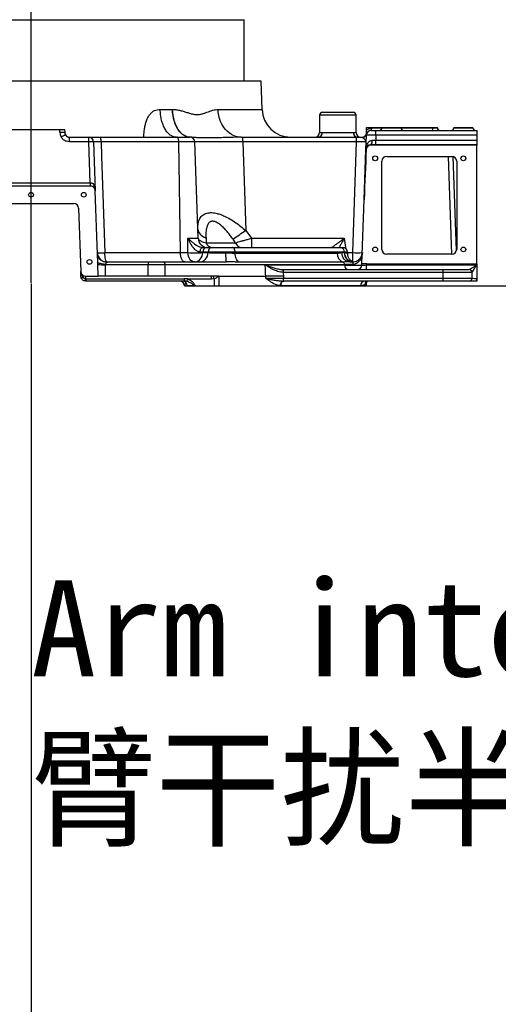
# Model space of a CAD drawing. Header units: millimetres. Extents: x -1 to 10933, y 0 to 7722.
# Tile 14 of 122: x 3942 to 4441, y 775 to 1801. Entities that reach past the tile are written whole.
import ezdxf

# ---------------------------------------------------------------- set-up
doc = ezdxf.new("R2010")
doc.units = ezdxf.units.MM
doc.header["$LTSCALE"] = 13
doc.header["$PDSIZE"] = -1
doc.linetypes.add('CENTERX2', pattern=[20.32, 12.7, -2.54, 2.54, -2.54])
doc.dimstyles.new('efort-st-1', dxfattribs={"dimtxt": 100, "dimasz": 100, "dimexe": 1.25, "dimexo": 0.625, "dimtad": 1, "dimdec": 0, "dimdsep": 46, "dimtxsty": 'Standard', "dimcen": 2.5, "dimclrd": 3, "dimclre": 3, "dimadec": 0, "dimazin": 0, "dimtfac": 1, "dimtmove": 0, "dimatfit": 3, "dimfxl": 1, "dimarcsym": 0})

# ---------------------------------------------------------------- blocks, each defined once
blk = doc.blocks.new('*D132')
at = {"color": 3, "lineweight": -2}
for p, q in [((761, 2419.6), (761, 274.6)), ((3953.8, 1526.1), (3953.8, 274.6)), ((3853.8, 275.8), (861, 275.8))]:
    blk.add_line(p, q, dxfattribs=at)
at = {"color": 3}
for points in [[(861, 292.5), (861, 259.2), (761, 275.8)], [(3853.8, 259.2), (3853.8, 292.5), (3953.8, 275.8)]]:
    blk.add_solid(points, dxfattribs=at)
at = {"layer": 'Defpoints', "color": 0}
for p in [(761, 2420.2), (3953.8, 1526.8), (761, 275.8)]:
    blk.add_point(p, dxfattribs=at)
at = {"color": 0, "insert": (2357.4, 326.5), "char_height": 100, "attachment_point": 5}
blk.add_mtext('3193', dxfattribs=at)
blk = doc.blocks.new('*D143')
at = {"color": 3, "lineweight": -2}
for p, q in [((6256, 3471.6), (6256, 277.7)), ((3953.8, 1526.1), (3953.8, 277.7)), ((4053.8, 278.9), (6156, 278.9))]:
    blk.add_line(p, q, dxfattribs=at)
at = {"color": 3}
for points in [[(4053.8, 295.6), (4053.8, 262.3), (3953.8, 278.9)], [(6156, 262.3), (6156, 295.6), (6256, 278.9)]]:
    blk.add_solid(points, dxfattribs=at)
at = {"layer": 'Defpoints', "color": 0}
for p in [(6256, 3472.2), (3953.8, 1526.8), (6256, 278.9)]:
    blk.add_point(p, dxfattribs=at)
at = {"color": 0, "insert": (5104.9, 329.6), "char_height": 100, "attachment_point": 5}
blk.add_mtext('2302', dxfattribs=at)
blk = doc.blocks.new('*D144')
at = {"color": 3, "lineweight": -2}
for p, q in [((6255.3, 3472.2), (6136.2, 3472.2)), ((6137.5, 1623.9), (6137.5, 3372.2)), ((4304.1, 1523.9), (6138.7, 1523.9))]:
    blk.add_line(p, q, dxfattribs=at)
at = {"color": 3}
for points in [[(6154.2, 3372.2), (6120.8, 3372.2), (6137.5, 3472.2)], [(6120.8, 1623.9), (6154.2, 1623.9), (6137.5, 1523.9)]]:
    blk.add_solid(points, dxfattribs=at)
at = {"layer": 'Defpoints', "color": 0}
for p in [(6137.5, 3472.2), (6256, 3472.2), (4303.5, 1523.9)]:
    blk.add_point(p, dxfattribs=at)
at = {"color": 0, "insert": (6086.9, 2498.1), "char_height": 100, "attachment_point": 5, "rotation": 90}
blk.add_mtext('1948', dxfattribs=at)
blk = doc.blocks.new('*D145')
at = {"color": 3, "lineweight": -2}
for p, q in [((3649.4, 2197.9), (5395.1, 2197.9)), ((5393.8, 1623.9), (5393.8, 2097.9)), ((4304.1, 1523.9), (5395.1, 1523.9))]:
    blk.add_line(p, q, dxfattribs=at)
at = {"color": 3}
for points in [[(5410.5, 2097.9), (5377.2, 2097.9), (5393.8, 2197.9)], [(5377.2, 1623.9), (5410.5, 1623.9), (5393.8, 1523.9)]]:
    blk.add_solid(points, dxfattribs=at)
at = {"layer": 'Defpoints', "color": 0}
for p in [(3648.8, 2197.9), (5393.8, 2197.9), (4303.5, 1523.9)]:
    blk.add_point(p, dxfattribs=at)
at = {"color": 0, "insert": (5343.2, 1839.5), "char_height": 100, "attachment_point": 5, "rotation": 90}
blk.add_mtext('674', dxfattribs=at)
blk = doc.blocks.new('*D151')
at = {"color": 3, "lineweight": -2}
for p, q in [((5123.8, 2837.3), (5123.8, 572.2)), ((3953.8, 1526.1), (3953.8, 572.2)), ((4053.8, 573.5), (5023.8, 573.5))]:
    blk.add_line(p, q, dxfattribs=at)
at = {"color": 3}
for points in [[(4053.8, 590.1), (4053.8, 556.8), (3953.8, 573.5)], [(5023.8, 556.8), (5023.8, 590.1), (5123.8, 573.5)]]:
    blk.add_solid(points, dxfattribs=at)
at = {"layer": 'Defpoints', "color": 0}
for p in [(5123.8, 2837.9), (3953.8, 1526.8), (5123.8, 573.5)]:
    blk.add_point(p, dxfattribs=at)
at = {"color": 0, "insert": (4538.8, 624.1), "char_height": 100, "attachment_point": 5}
blk.add_mtext('1159', dxfattribs=at)
blk = doc.blocks.new('*D152')
at = {"color": 3, "lineweight": -2}
for p, q in [((3648.8, 3478.6), (3648.8, 4261.7)), ((3853.8, 4260.4), (3748.8, 4260.4)), ((3953.8, 1527.4), (3953.8, 4261.7))]:
    blk.add_line(p, q, dxfattribs=at)
at = {"color": 3}
for points in [[(3748.8, 4277.1), (3748.8, 4243.8), (3648.8, 4260.4)], [(3853.8, 4243.8), (3853.8, 4277.1), (3953.8, 4260.4)]]:
    blk.add_solid(points, dxfattribs=at)
at = {"layer": 'Defpoints', "color": 0}
for p in [(3648.8, 4260.4), (3648.8, 3477.9), (3953.8, 1526.8)]:
    blk.add_point(p, dxfattribs=at)
at = {"color": 0, "insert": (3801.3, 4311.1), "char_height": 100, "attachment_point": 5}
blk.add_mtext('305', dxfattribs=at)

msp = doc.modelspace()

# ---------------------------------------------------------------- linework, layer by layer
at = {"color": 7, "linetype": 'CENTERX2', "lineweight": 18, "true_color": 0xffffff}
msp.add_line((3953.8, 2422.6), (3953.8, 1526.8), dxfattribs=at)
at = {"color": 7, "linetype": 'Continuous', "lineweight": 25}
for p, q in [((3737.4, 1801.4), (4176, 1801.4)), ((4176, 1737.4), (4176, 1801.4)), ((4193.8, 1737.4), (3926.6, 1737.4)), ((4194.8, 1707.9), (4193.8, 1737.4)), ((4088.5, 1707.9), (4101.3, 1707.9)), ((4101.3, 1707.9), (4101.5, 1707.9)), ((4257.8, 1704.9), (4273.8, 1704.9)), ((4273.8, 1704.9), (4289.8, 1704.9)), ((4254.8, 1701.9), (4254.8, 1683.9)), ((4292.8, 1683.9), (4292.8, 1701.9)), ((3908.8, 1686.9), (3983.8, 1686.9)), ((3983.9, 1683.8), (3983.8, 1686.9)), ((3983.8, 1686.9), (3988.8, 1686.9)), ((3988.8, 1686.9), (3988.9, 1683.8)), ((4257.8, 1683.9), (4273.8, 1683.9)), ((4273.8, 1683.9), (4289.8, 1683.9)), ((4303.8, 1686), (4303.9, 1688.9)), ((4308.6, 1685.9), (4313.6, 1685.9)), ((4308.8, 1688.9), (4308.8, 1688.9)), ((4308.8, 1688.9), (4308.8, 1688.9)), ((4308.8, 1688.9), (4319.9, 1688.9)), ((4308.8, 1688.9), (4308.8, 1688.9)), ((4308.9, 1688.8), (4308.8, 1687.8)), ((4308.8, 1685.9), (4308.8, 1687.8)), ((4313.6, 1681.1), (4313.6, 1685.9)), ((4313.6, 1685.9), (4418.8, 1685.9)), ((4319.9, 1688.9), (4319.9, 1688.8)), ((4319.9, 1688.9), (4339.7, 1688.9)), ((4339.7, 1688.8), (4339.7, 1688.9)), ((4339.7, 1688.9), (4372.8, 1688.9)), ((4372.8, 1688.8), (4372.8, 1688.9)), ((4372.8, 1688.9), (4377.7, 1688.9)), ((4372.8, 1685.9), (4372.8, 1688.8)), ((4372.8, 1688.8), (4377.7, 1688.8)), ((4377.7, 1688.8), (4377.7, 1688.9)), ((4394.9, 1688.9), (4394.9, 1688.8)), ((4394.9, 1688.9), (4414.7, 1688.9)), ((4414.7, 1688.8), (4414.7, 1688.9)), ((4418.8, 1685.9), (4418.8, 1681.1)), ((3993.9, 1674.1), (3993.9, 1678.9)), ((3993.9, 1678.9), (4014, 1678.9)), ((4014, 1674.1), (3993.9, 1674.1)), ((4014, 1674.1), (4014, 1678.9)), ((4015.5, 1631.2), (4014, 1674.1)), ((4019, 1674.1), (4020.8, 1623.1)), ((4025.8, 1678.9), (4105.7, 1678.9)), ((4107.9, 1674.1), (4026.9, 1674.1)), ((4105.7, 1678.9), (4119.6, 1678.9)), ((4109.7, 1558.6), (4107.9, 1674.1)), ((4124.6, 1674.1), (4107.9, 1674.1)), ((4128.1, 1573.6), (4124.6, 1674.1)), ((4173.1, 1678.9), (4174.6, 1678.9)), ((4174.6, 1674.1), (4174.6, 1678.9)), ((4174.6, 1678.9), (4293.4, 1678.9)), ((4174.6, 1674.1), (4177.8, 1581.8)), ((4293.4, 1674.1), (4174.6, 1674.1)), ((4289.4, 1558.6), (4293.4, 1674.1)), ((4293.4, 1674.1), (4293.4, 1678.9)), ((4293.4, 1678.9), (4299.1, 1678.9)), ((4303.1, 1666.1), (4303.6, 1681.1)), ((4303.6, 1681.3), (4303.7, 1681.7)), ((4309.6, 1675.7), (4309.9, 1675.7)), ((4313.6, 1681.1), (4313.4, 1675.7)), ((4313.4, 1670.9), (4313.4, 1675.7)), ((4313.4, 1675.7), (4418.8, 1675.7)), ((4418.8, 1681.1), (4313.6, 1681.1)), ((4418.8, 1681.1), (4418.8, 1675.7)), ((4418.8, 1675.7), (4418.8, 1670.9)), ((4301.3, 1613.7), (4303.1, 1666.1)), ((4308.1, 1670.9), (4307.9, 1670.9)), ((4308.1, 1670.9), (4308.1, 1670.6)), ((4313.4, 1670.9), (4308.1, 1670.9)), ((4418.8, 1670.6), (4308.1, 1670.6)), ((4418.8, 1670.9), (4313.4, 1670.9)), ((4418.8, 1670.9), (4418.8, 1670.6)), ((4418.8, 1546.9), (4418.8, 1670.6)), ((4319.8, 1561.9), (4319.8, 1653.9)), ((4324.8, 1658.9), (4392.8, 1658.9)), ((4397.7, 1560.8), (4394.3, 1658.7)), ((4397.8, 1653.9), (4397.8, 1561.9)), ((3892.1, 1631.2), (4015.5, 1631.2)), ((4015.5, 1627.9), (3892.1, 1627.9)), ((4015.5, 1631.2), (4015.5, 1627.9)), ((4015.8, 1627.9), (4015.5, 1627.9)), ((4023.1, 1556.9), (4020.8, 1623.1)), ((4299, 1546.9), (4301.3, 1613.7)), ((3909.3, 1609.9), (3998.3, 1609.9)), ((4003.3, 1605.1), (4005.6, 1538.8)), ((4177.8, 1581.8), (4183.8, 1573.6)), ((4117.5, 1573.6), (4128.1, 1573.6)), ((4136.3, 1573.8), (4136.5, 1568.9)), ((4167.1, 1568.9), (4164.5, 1572.5)), ((4183.8, 1573.6), (4183.8, 1563.9)), ((4183.8, 1573.6), (4280.6, 1573.6)), ((4136.5, 1568.9), (4167.1, 1568.9)), ((4137.3, 1563.9), (4142.8, 1563.9)), ((4164, 1563.9), (4276.6, 1563.9)), ((4023.4, 1548.2), (4023.1, 1556.9)), ((4030.8, 1558.6), (4109.7, 1558.6)), ((4109.7, 1558.6), (4117.5, 1558.6)), ((4132.9, 1559.1), (4132.9, 1558.6)), ((4138.5, 1559.1), (4132.9, 1559.1)), ((4132.9, 1558.6), (4138.5, 1558.6)), ((4138.5, 1558.6), (4138.5, 1559.1)), ((4166.7, 1559.1), (4166.7, 1558.1)), ((4280.8, 1559.1), (4166.7, 1559.1)), ((4166.7, 1558.1), (4273.1, 1558.1)), ((4278, 1558.6), (4280.8, 1558.6)), ((4280.8, 1558.6), (4280.8, 1559.1)), ((4280.8, 1558.6), (4280.9, 1558.6)), ((4284.1, 1557.3), (4284, 1559.2)), ((4289.4, 1548.9), (4289.4, 1558.6)), ((4392.8, 1556.9), (4324.8, 1556.9)), ((4023.4, 1546.1), (4023.4, 1548.2)), ((4023.9, 1533.9), (4023.4, 1546.1)), ((4031, 1546), (4031, 1533.9)), ((4075.9, 1546), (4031, 1546)), ((4033, 1548.9), (4033.1, 1548.5)), ((4033, 1548.9), (4075.9, 1548.9)), ((4075.9, 1548.9), (4075.9, 1546)), ((4075.9, 1548.9), (4092.2, 1548.9)), ((4075.9, 1533.9), (4075.9, 1546)), ((4093.2, 1546), (4075.9, 1546)), ((4092.2, 1548.9), (4157.7, 1548.9)), ((4093.2, 1546), (4093.4, 1533.9)), ((4280.8, 1546), (4093.2, 1546)), ((4279, 1548.8), (4170.6, 1548.8)), ((4198, 1545.8), (4280.7, 1545.8)), ((4216.9, 1537.9), (4216.9, 1540.9)), ((4216.9, 1540.9), (4217.3, 1540.9)), ((4217.3, 1537.9), (4217.3, 1540.9)), ((4217.3, 1540.9), (4383.8, 1540.9)), ((4280.7, 1545.8), (4280.8, 1546)), ((4286.3, 1548.9), (4289.4, 1548.9)), ((4298.9, 1545.8), (4299, 1546.9)), ((4304, 1546.9), (4299, 1546.9)), ((4304, 1546.9), (4303.9, 1545.8)), ((4303.9, 1540.9), (4303.9, 1545.8)), ((4303.9, 1545.8), (4418.8, 1545.8)), ((4304, 1546.9), (4418.8, 1546.9)), ((4383.8, 1537.9), (4383.8, 1540.9)), ((4383.8, 1540.9), (4410.8, 1540.9)), ((4410.8, 1540.9), (4410.8, 1540.9)), ((4418.8, 1546.9), (4418.8, 1545.8)), ((4418.8, 1545.8), (4418.8, 1531.8)), ((4010.6, 1533.9), (4023.9, 1533.9)), ((4010.6, 1533.9), (4010.6, 1531.4)), ((4010.6, 1531.4), (4010.8, 1531.4)), ((4010.8, 1531.4), (4113.5, 1531.4)), ((4010.8, 1531.4), (4010.8, 1528.9)), ((4075.9, 1533.9), (4031, 1533.9)), ((4093.4, 1533.9), (4075.9, 1533.9)), ((4142.1, 1533.9), (4093.4, 1533.9)), ((4113.5, 1531.4), (4113.5, 1528.9)), ((4142.1, 1531), (4117.6, 1531)), ((4144.2, 1533.9), (4142.1, 1533.9)), ((4142.1, 1531), (4142.1, 1533.9)), ((4144.9, 1531.3), (4142.1, 1531)), ((4149.8, 1533.9), (4144.2, 1533.9)), ((4144.9, 1531.3), (4144.9, 1523.9)), ((4149.8, 1533.9), (4149.6, 1523.9)), ((4149.8, 1533.9), (4198.7, 1533.9)), ((4217.3, 1537.9), (4216.9, 1537.9)), ((4217.1, 1533.9), (4217, 1531.9)), ((4217, 1528.9), (4217, 1531.9)), ((4217, 1531.9), (4383.8, 1531.9)), ((4383.8, 1537.9), (4217.3, 1537.9)), ((4383.8, 1531.9), (4383.8, 1537.9)), ((4413.8, 1537.9), (4383.8, 1537.9)), ((4383.8, 1528.9), (4383.8, 1531.9)), ((4383.8, 1531.9), (4413.8, 1531.9)), ((4413.8, 1531.9), (4413.8, 1537.9)), ((4418.8, 1531.8), (4418.8, 1528.9)), ((4010.8, 1528.9), (4010.4, 1529)), ((4113.5, 1528.9), (4010.8, 1528.9)), ((4113.8, 1524), (4113.8, 1523.9)), ((4113.8, 1523.9), (4116.8, 1523.9)), ((4123.7, 1524.1), (4116.8, 1524.1)), ((4116.8, 1524.1), (4116.8, 1523.9)), ((4116.8, 1523.9), (4123.7, 1523.9)), ((4123.7, 1523.9), (4123.7, 1524.1)), ((4124.6, 1523.9), (4123.7, 1523.9)), ((4124.6, 1524.1), (4124.6, 1523.9)), ((4124.6, 1523.9), (4144.9, 1523.9)), ((4144.9, 1523.9), (4149.6, 1523.9)), ((4149.6, 1523.9), (4302.2, 1523.9)), ((4214.2, 1524.1), (4213.7, 1524.1)), ((4297.7, 1524.1), (4214.2, 1524.1)), ((4217, 1528.9), (4217.4, 1528.9)), ((4383.8, 1528.9), (4217.4, 1528.9)), ((4302.3, 1525.2), (4302.2, 1523.9)), ((4302.2, 1523.9), (4303.5, 1523.9)), ((4302.8, 1525.7), (4302.3, 1525.2)), ((4303, 1525.9), (4302.8, 1525.7)), ((4303.5, 1526.3), (4303.5, 1523.9)), ((4410.8, 1528.9), (4383.8, 1528.9)), ((4418.8, 1528.9), (4418.3, 1528.9))]:
    msp.add_line(p, q, dxfattribs=at)
at = {"color": 8, "linetype": 'Continuous', "lineweight": 25}
for p, q in [((4148.9, 1707.9), (4194.8, 1707.9)), ((4273.8, 1701.9), (4254.8, 1701.9)), ((4292.8, 1701.9), (4273.8, 1701.9)), ((4254.8, 1683.9), (4257.8, 1683.9)), ((4289.8, 1683.9), (4292.8, 1683.9)), ((4308.9, 1688.8), (4319.9, 1688.8)), ((4319.9, 1688.8), (4339.7, 1688.8)), ((4339.7, 1688.8), (4372.8, 1688.8)), ((4394.9, 1688.8), (4414.7, 1688.8)), ((4392.8, 1556.9), (4389.3, 1658.9)), ((4284, 1558.6), (4289.4, 1558.6))]:
    msp.add_line(p, q, dxfattribs=at)
at = {"color": 7, "linetype": 'Continuous', "lineweight": 25, "flags": 128}
for points in [[(4119.6, 1678.9), (4117.6, 1679.1), (4115.6, 1679.7), (4113.7, 1680.5), (4111.8, 1681.8), (4110.1, 1683.3), (4108.4, 1685.2), (4106.9, 1687.4), (4105.5, 1689.8), (4104.3, 1692.4), (4103.3, 1695.2), (4102.5, 1698.3), (4101.9, 1701.4), (4101.5, 1704.6), (4101.3, 1707.9)], [(4119.7, 1678.9), (4117.7, 1679.1), (4115.7, 1679.7), (4113.8, 1680.6), (4111.9, 1681.8), (4110.1, 1683.4), (4108.5, 1685.3), (4107, 1687.4), (4105.7, 1689.8), (4104.5, 1692.5), (4103.5, 1695.3), (4102.7, 1698.3), (4102.1, 1701.4), (4101.7, 1704.6), (4101.5, 1707.9)], [(4173.1, 1678.9), (4170.5, 1679.1), (4167.9, 1679.7), (4165.3, 1680.5), (4162.8, 1681.8), (4160.5, 1683.3), (4158.3, 1685.2), (4156.3, 1687.4), (4154.5, 1689.8), (4152.9, 1692.4), (4151.5, 1695.2), (4150.5, 1698.3), (4149.6, 1701.4), (4149.1, 1704.6), (4148.9, 1707.9)], [(4308.8, 1687.8), (4307.8, 1687.8), (4306.9, 1687.7), (4306.1, 1687.5), (4305.3, 1687.3), (4304.7, 1687.1), (4304.2, 1686.7), (4303.9, 1686.4), (4303.8, 1686)], [(4308.8, 1688.9), (4308.9, 1688.8), (4308.9, 1688.8)], [(4026.9, 1674.1), (4026.8, 1675.1), (4026.8, 1676), (4026.7, 1676.8), (4026.5, 1677.5), (4026.4, 1678.1), (4026.2, 1678.6), (4026, 1678.8), (4025.8, 1678.9)], [(4026.9, 1674.1), (4027.4, 1659), (4030.1, 1579), (4030.8, 1558.6)], [(4107.9, 1674.1), (4107.8, 1675.1), (4107.7, 1676), (4107.5, 1676.8), (4107.2, 1677.5), (4106.9, 1678.1), (4106.5, 1678.6), (4106.1, 1678.8), (4105.7, 1678.9)], [(4307.9, 1670.9), (4308.2, 1671), (4308.6, 1671.3), (4308.9, 1671.8), (4309.1, 1672.3), (4309.3, 1673.1), (4309.5, 1673.9), (4309.5, 1674.8), (4309.6, 1675.7)], [(4308.1, 1670.9), (4308.4, 1671), (4308.8, 1671.3), (4309.1, 1671.8), (4309.3, 1672.3), (4309.6, 1673.1), (4309.7, 1673.9), (4309.8, 1674.8), (4309.9, 1675.7)], [(4127.8, 1583.1), (4128, 1581.7), (4128.4, 1580.4), (4129.2, 1579.1), (4130.1, 1577.8), (4131.3, 1576.7), (4132.8, 1575.6), (4134.4, 1574.7), (4136.3, 1573.8)], [(4130.1, 1559.2), (4130.2, 1560.1), (4130.4, 1561), (4130.7, 1561.8), (4131, 1562.6), (4131.5, 1563.1), (4132, 1563.6), (4132.5, 1563.8), (4133, 1563.9)], [(4166.7, 1559.1), (4166.6, 1560.1), (4166.5, 1561), (4166.2, 1561.8), (4165.9, 1562.5), (4165.5, 1563.1), (4165, 1563.6), (4164.5, 1563.8), (4164, 1563.9)], [(4033, 1548.9), (4032.6, 1549.1), (4032.2, 1549.7), (4031.8, 1550.5), (4031.5, 1551.7), (4031.2, 1553.2), (4031, 1554.9), (4030.9, 1556.7), (4030.8, 1558.6)], [(4114.1, 1548.9), (4113.3, 1549.1), (4112.5, 1549.7), (4111.7, 1550.5), (4111, 1551.7), (4110.5, 1553.2), (4110.1, 1554.9), (4109.8, 1556.7), (4109.7, 1558.6)], [(4124.3, 1548.9), (4123, 1549.1), (4121.7, 1549.7), (4120.6, 1550.5), (4119.6, 1551.7), (4118.7, 1553.2), (4118.1, 1554.9), (4117.7, 1556.7), (4117.5, 1558.6)], [(4124.3, 1548.9), (4125.9, 1549.1), (4127.5, 1549.7), (4129, 1550.5), (4130.3, 1551.7), (4131.4, 1553.2), (4132.2, 1554.9), (4132.7, 1556.7), (4132.9, 1558.6)], [(4129.8, 1548.9), (4131.5, 1549.1), (4133.1, 1549.7), (4134.5, 1550.5), (4135.8, 1551.7), (4136.9, 1553.2), (4137.7, 1554.9), (4138.3, 1556.7), (4138.5, 1558.6)], [(4157.7, 1548.9), (4157.6, 1549.1), (4157.4, 1549.6), (4157.3, 1550.5), (4157.2, 1551.7), (4157.2, 1553.1), (4157.1, 1554.8), (4157.1, 1556.6), (4157, 1558.4)], [(4170.6, 1548.8), (4169.8, 1549.4), (4169.1, 1550.1), (4168.4, 1551.1), (4167.8, 1552.3), (4167.4, 1553.6), (4167, 1555), (4166.8, 1556.5), (4166.7, 1558.1)], [(4286.3, 1548.9), (4284.7, 1549.1), (4283.2, 1549.7), (4281.8, 1550.5), (4280.5, 1551.7), (4279.5, 1553.2), (4278.7, 1554.9), (4278.2, 1556.7), (4278, 1558.6)], [(4289.2, 1548.9), (4287.6, 1549.1), (4286, 1549.7), (4284.6, 1550.5), (4283.4, 1551.7), (4282.3, 1553.2), (4281.5, 1554.9), (4281, 1556.7), (4280.8, 1558.6)], [(4289.4, 1548.9), (4287.8, 1549.1), (4286.2, 1549.7), (4284.8, 1550.5), (4283.5, 1551.7), (4282.5, 1553.2), (4281.7, 1554.9), (4281.1, 1556.7), (4280.9, 1558.6)], [(4092.2, 1548.9), (4092.4, 1548.9), (4092.6, 1548.7), (4092.8, 1548.4), (4092.9, 1548.1), (4093.1, 1547.7), (4093.2, 1547.2), (4093.2, 1546.6), (4093.2, 1546)], [(4198.7, 1533.9), (4198.5, 1536.5), (4198.3, 1540.9), (4198, 1545.8)], [(4005.8, 1533.8), (4005.9, 1533.5), (4006, 1533.3), (4006.3, 1533.1), (4006.6, 1533), (4007, 1532.8), (4007.4, 1532.7), (4007.9, 1532.7), (4008.4, 1532.6)], [(4198.6, 1531.8), (4198.6, 1532.4), (4198.7, 1533.9)], [(4216.9, 1537.9), (4216.9, 1537.5), (4217.1, 1533.9)], [(4217, 1528.9), (4216.4, 1528.8), (4215.8, 1528.5), (4215.2, 1528.1), (4214.8, 1527.5), (4214.3, 1526.8), (4214, 1525.9), (4213.8, 1525), (4213.7, 1524.1)], [(4217.4, 1528.9), (4216.8, 1528.8), (4216.2, 1528.6), (4215.7, 1528.1), (4215.2, 1527.5), (4214.8, 1526.8), (4214.5, 1526), (4214.3, 1525.1), (4214.2, 1524.1)]]:
    msp.add_lwpolyline(points, dxfattribs=at)
at = {"color": 7, "linetype": 'Continuous', "lineweight": 25}
for centre in [(4312.8, 1656.9), (4404.8, 1656.9), (3953.8, 1618.9), (4008.8, 1618.9), (4312.8, 1561.9), (4404.8, 1561.9), (4014.8, 1548.9)]:
    msp.add_circle(centre, 2.5, dxfattribs=at)
for centre, radius, start, end in [((4224.8, 1708.9), 30, 182, 270), ((4257.8, 1701.9), 3, 90, 180), ((4289.8, 1701.9), 3, 0, 90), ((3993.9, 1684.1), 10, 182, 210.5791), ((3986.4, 1647.9), 35.9, 86.0129, 93.9871), ((3993.9, 1683.9), 5, 182, 210.5791), ((4249.8, 1683.9), 5, 270, 0), ((4252.8, 1683.9), 5, 270, 0), ((4294.8, 1683.9), 5, 180, 270), ((4297.8, 1683.9), 5, 180, 270), ((4308.6, 1680.9), 5, 90, 178), ((4316.9, 1688.9), 3, 270, 358), ((4342.7, 1688.9), 3, 182, 270), ((4380.7, 1688.9), 3, 182, 270), ((4391.9, 1688.9), 3, 270, 358), ((4417.7, 1688.9), 3, 182, 270), ((4007.1, 1644.6), 40.7, 115.3696, 122.2845), ((3993.9, 1683.9), 5, 210.5791, 270), ((4014, 1673.9), 5, 2, 90), ((4016.5, 1638.3), 35.9, 86.0129, 93.9871), ((4119.6, 1673.9), 5, 2, 90), ((4299.1, 1683.9), 5, 270, 291.0215), ((4299, 1683.1), 4.69, 279.5028, 356.2856), ((4308.1, 1665.9), 5, 92.8727, 178), ((4303.4, 1665.4), 0.792, 85.5684, 111.2863), ((4308.1, 1665.9), 4.65, 90, 177.2143), ((4324.8, 1653.9), 5, 90, 180), ((4392.8, 1653.9), 5, 0, 90), ((4145, 1635.2), 129.5, 181.7794, 183.2082), ((4015.8, 1622.9), 5, 40.7719, 90), ((4021.9, 1627.8), 2.85, 149.9604, 214.0396), ((4015.8, 1622.9), 5, 2, 40.7719), ((3998.3, 1604.9), 5, 2, 90), ((3919.3, 1936.9), 439.1, 303.9406, 306.0567), ((4138.1, 1573.9), 10, 182, 270), ((4137.6, 1559.3), 4.67, 94.2201, 182.0086), ((4143, 1570.6), 6.74, 194.5251, 263.126), ((4143.2, 1559.3), 4.67, 94.2201, 182.0086), ((4174.2, 1571.5), 7.63, 200.0452, 266.2613), ((4276.2, 1559.3), 4.62, 357.1637, 84.7384), ((4279, 1558.9), 5, 2.9179, 90.0001), ((4324.8, 1561.9), 5, 180, 270), ((4392.8, 1561.9), 5, 270, 0), ((4033, 1558.9), 10, 182, 270), ((4026.9, 1622.3), 63.9, 266.5007, 273.4993), ((4125.2, 1692.6), 134.2, 266.7115, 273.2885), ((4282.9, 1557.8), 9.85, 178.6443, 246.379), ((4294.4, 1630.3), 71.9, 266.0129, 273.9871), ((4029.5, 1749.3), 203.3, 268.2847, 270.4082), ((4277.8, 1546.1), 2.95, 358.6443, 66.379), ((4285.3, 1545.5), 4.58, 176.5826, 263.9633), ((4309.8, 1546.9), 20.5, 174.2761, 181.7239), ((4293.9, 1545.9), 5, 270, 358), ((4410.8, 1537.9), 3, 0, 90), ((4410.8, 1537.9), 3, 0.0523, 89.9826), ((4010.6, 1538.9), 5, 182, 270), ((3971.4, 1534.3), 39.3, 352.162, 355.8038), ((4028.9, 1565.1), 95, 337.3065, 338.9959), ((3965.8, 1490), 183.8, 13.0085, 13.841), ((4410.8, 1531.9), 3, 270, 0), ((4417.6, 1567.7), 36, 264.0133, 271.9891), ((4410.8, 1531.8), 8, 339.3176, 0), ((4108.8, 1523.9), 5, 0, 90), ((4111.8, 1523.9), 5, 2, 90), ((4124.2, 1606.3), 82.2, 269.6741, 270.3259), ((4302.3, 1524.3), 4.66, 94.4237, 182.1749), ((4308.5, 1526.1), 5, 145.5916, 178)]:
    msp.add_arc(centre, radius, start, end, dxfattribs=at)
at = {"color": 8, "linetype": 'Continuous', "lineweight": 25}
for centre, radius, start, end in [((4108.8, 1524), 4.99, 0.0689, 85.7419), ((4306.7, 1525.8), 4.45, 135.504, 187.2947), ((4307.4, 1526.1), 4.56, 141.2345, 184.3498), ((4307.7, 1526.1), 4.73, 142.7792, 182.4535)]:
    msp.add_arc(centre, radius, start, end, dxfattribs=at)
at = {"color": 7, "linetype": 'Continuous', "lineweight": 25}
for centre, major_axis, ratio, start_param, end_param in [((4174.7, 1673.9), (50, -0.2), 0.003483, 1.572148, 3.141726), ((4293.4, 1673.9), (10, 0.2), 0.017391, 6.282274, 7.851852), ((4313.6, 1680.9), (10, -0.2), 0.017434, 1.57171, 3.141288), ((4306.3, 1613.6), (5, 143.3), 0.034878, 1.196184, 1.570796), ((4015.8, 1622.9), (-0.34, 9.82), 0.508874, 4.712389, 5.389087), ((4303.9, 1545.9), (5.01, 0.17), 0.034709, 3.139166, 4.708744), ((4418.8, 1545.9), (8, 5), 0.015689, 3.166697, 4.702586), ((4418.8, 1545.9), (5, 8), 0.009809, 3.16081, 4.696699), ((4418.8, 1537.9), (5, 0), 0.02094, 3.106686, 3.141593)]:
    msp.add_ellipse(centre, major_axis=major_axis, ratio=ratio, start_param=start_param, end_param=end_param, dxfattribs=at)
at = {"color": 8, "linetype": 'Continuous', "lineweight": 25}
for points, knots in [([(4071.3, 1678.9), (4071.4, 1680.4), (4071.6, 1683.4), (4072.2, 1687.9), (4073, 1692), (4074.2, 1696.3), (4075.6, 1699.5), (4077, 1701.7), (4077.9, 1702.9), (4078.9, 1704), (4080, 1705), (4081.3, 1706), (4083.1, 1706.9), (4085.6, 1707.7), (4087.5, 1707.8), (4088.5, 1707.9)], [0, 0, 0, 0, 0.112536, 0.229283, 0.338424, 0.436934, 0.568054, 0.608329, 0.647261, 0.685139, 0.730589, 0.775802, 0.821371, 0.907905, 1, 1, 1, 1]), ([(4280.6, 1573.6), (4280.6, 1573.6), (4279.9, 1572.3), (4278.6, 1570.2), (4276.9, 1567.2), (4275.7, 1565.2), (4275.1, 1564.2), (4274.9, 1563.9)], [0, 0, 0, 0, 0.002106, 0.375078, 0.640658, 0.905939, 1, 1, 1, 1]), ([(4280.6, 1573.6), (4281, 1570.4), (4281.4, 1566.8), (4281.8, 1563.3), (4281.8, 1563)], [0, 0, 0, 0, 0.907928, 1, 1, 1, 1]), ([(4283.9, 1559.2), (4284, 1559.2), (4284, 1559.2), (4283.5, 1559.2), (4282.6, 1559.1), (4281.6, 1559.1), (4280.9, 1559.1), (4280.8, 1559.1)], [0, 0, 0, 0, 0.120232, 0.416226, 0.664247, 0.917544, 1, 1, 1, 1]), ([(4280.9, 1558.6), (4281.6, 1558.5), (4282.7, 1558.3), (4283.6, 1557.7), (4284.1, 1557.3), (4284.1, 1557.3), (4284.1, 1557.3)], [0, 0, 0, 0, 0.341856, 0.59133, 0.845995, 1, 1, 1, 1]), ([(4115.4, 1527.4), (4115.2, 1526.9), (4114.7, 1526.1), (4114.3, 1525.1), (4114, 1524.5), (4113.8, 1524.1), (4113.8, 1524), (4113.8, 1524)], [0, 0, 0, 0, 0.288052, 0.512829, 0.743905, 0.870271, 1, 1, 1, 1])]:
    msp.add_open_spline(points, degree=3, knots=knots, dxfattribs=at)
at = {"color": 7, "linetype": 'Continuous', "lineweight": 25}
for points in [[(4105.3, 1678.9), (4104.2, 1679), (4102.1, 1679.3), (4099, 1681), (4096.1, 1683.6), (4093.6, 1687.2), (4091.5, 1691.6), (4089.9, 1696.7), (4088.8, 1702.1), (4088.6, 1706), (4088.5, 1707.9)], [(4033.1, 1548.5), (4032.4, 1548.6), (4031.1, 1548.6), (4029.3, 1549.1), (4027.6, 1549.9), (4026.1, 1550.9), (4024.8, 1552.2), (4023.9, 1553.6), (4023.2, 1555.2), (4023.1, 1556.3), (4023.1, 1556.9)], [(4023.4, 1548.2), (4023.9, 1548), (4024.9, 1547.7), (4026.8, 1547.2), (4028.9, 1546.8), (4030.4, 1546.6), (4031.1, 1546.5)]]:
    msp.add_open_spline(points, degree=3, dxfattribs=at)
for points, knots in [([(4101.5, 1707.9), (4102.9, 1707.8), (4105.6, 1707.7), (4109.5, 1706.8), (4113.4, 1705.7), (4117.2, 1704.5), (4120.9, 1703.3), (4124.5, 1702.6), (4127.9, 1702.5), (4131.1, 1702.9), (4134.3, 1703.8), (4138.3, 1705.3), (4142.2, 1706.8), (4146, 1707.7), (4147.9, 1707.8), (4148.9, 1707.9)], [0, 0, 0, 0, 0.074375, 0.148974, 0.223545, 0.298978, 0.374399, 0.449606, 0.517083, 0.584585, 0.654504, 0.724475, 0.861404, 0.930725, 1, 1, 1, 1]), ([(4303.6, 1681.1), (4303.6, 1681.2), (4303.7, 1681.4), (4303.7, 1682.8), (4303.8, 1684.4), (4303.8, 1685.6), (4303.8, 1686)], [0, 0, 0, 0, 0.28697, 0.573929, 0.860749, 1, 1, 1, 1]), ([(4303.9, 1688.9), (4304, 1688.9), (4304.1, 1688.9), (4304.9, 1688.9), (4306.2, 1688.9), (4307.6, 1688.9), (4308.5, 1688.9), (4308.8, 1688.9)], [0, 0, 0, 0, 0.218401, 0.436805, 0.655132, 0.873475, 1, 1, 1, 1]), ([(4308.8, 1687.8), (4308.8, 1687.7), (4308.7, 1687.6), (4308.6, 1687.1), (4308.6, 1686.5), (4308.6, 1686), (4308.6, 1686), (4308.6, 1685.9)], [0, 0, 0, 0, 0.074002, 0.149076, 0.43236, 0.716153, 1, 1, 1, 1]), ([(3993.9, 1674.1), (3992.8, 1674.2), (3990.6, 1674.4), (3987.4, 1676.2), (3986, 1678), (3985.3, 1679)], [0, 0, 0, 0, 0.3252156, 0.6504201, 1, 1, 1, 1]), ([(3989.6, 1681.4), (3989.6, 1681.4), (3989.9, 1680.8), (3990.7, 1680), (3992.2, 1679.1), (3993.4, 1679), (3993.9, 1678.9)], [0, 0, 0, 0, 0.025373, 0.350723, 0.675307, 1, 1, 1, 1]), ([(4014, 1678.9), (4014, 1678.9), (4014.1, 1678.9), (4014.8, 1678.9), (4015.9, 1678.9), (4017.3, 1678.9), (4019.1, 1678.9), (4021.1, 1678.9), (4023.4, 1678.9), (4025, 1678.9), (4025.8, 1678.9)], [0, 0, 0, 0, 0.127397, 0.254794, 0.378959, 0.503124, 0.627344, 0.751565, 0.875782, 1, 1, 1, 1]), ([(4026.9, 1674.1), (4025.8, 1674.1), (4023.6, 1674.1), (4021.1, 1674.2), (4019.3, 1674.1), (4019.1, 1674.1), (4019, 1674.1)], [0, 0, 0, 0, 0.24848, 0.496899, 0.745207, 1, 1, 1, 1]), ([(4173.1, 1678.9), (4170.2, 1678.9), (4164.3, 1678.8), (4157.4, 1678.5), (4151.4, 1678.4), (4146.1, 1678.3), (4140.3, 1678.2), (4136.2, 1678.2), (4132.3, 1678.2), (4128.8, 1678.3), (4125, 1678.5), (4122.5, 1678.7), (4120.8, 1678.9), (4120, 1678.9), (4119.7, 1678.9)], [0, 0, 0, 0, 0.110274, 0.220409, 0.267622, 0.356428, 0.445549, 0.534319, 0.56654, 0.663759, 0.761434, 0.85878, 0.929378, 1, 1, 1, 1]), ([(4299.8, 1678.4), (4299.6, 1678.6), (4299.4, 1678.9), (4299.1, 1678.9), (4299.1, 1678.9)], [0, 0, 0, 0, 0.794343, 1, 1, 1, 1]), ([(4303.4, 1674.1), (4303.4, 1674.1), (4303.4, 1674.3), (4303.4, 1674.6), (4303.1, 1675.3), (4302.2, 1676.3), (4300.9, 1677.5), (4300.1, 1678.2), (4299.8, 1678.4)], [0, 0, 0, 0, 0.001658, 0.122118, 0.239673, 0.517309, 0.796207, 1, 1, 1, 1]), ([(4303.7, 1682.7), (4303.7, 1682.6), (4303.7, 1682.3), (4303.5, 1681.7), (4303.3, 1681.2), (4302.8, 1680.6), (4302.7, 1680.4), (4302.4, 1680.2), (4302, 1679.8), (4301.5, 1679.5), (4301.1, 1679.4), (4300.9, 1679.3)], [0, 0, 0, 0, 0.059424, 0.240581, 0.461162, 0.610473, 0.680797, 0.731561, 0.813816, 0.918587, 1, 1, 1, 1]), ([(4303.1, 1666.1), (4303.1, 1666.1), (4303.1, 1666.9), (4303.3, 1668.6), (4304, 1670.8), (4305, 1672.6), (4306, 1673.9), (4307.1, 1674.9), (4308.3, 1675.5), (4309.1, 1675.6), (4309.6, 1675.7)], [0, 0, 0, 0, 0.00131, 0.208008, 0.410354, 0.562824, 0.714913, 0.811136, 0.907064, 1, 1, 1, 1]), ([(4309.9, 1675.7), (4310, 1675.7), (4311.1, 1675.7), (4312.3, 1675.7), (4313.4, 1675.7)], [0, 0, 0, 0, 0.065078, 1, 1, 1, 1]), ([(4015.5, 1631.2), (4015.5, 1631.2), (4015.5, 1631.2), (4015.6, 1631.2), (4015.6, 1631.2)], [0, 0, 0, 0, 0.399771, 1, 1, 1, 1]), ([(4015.6, 1631.2), (4015.7, 1631.2), (4016.2, 1631.2), (4016.8, 1631.2), (4017.7, 1631), (4018.2, 1630.8), (4018.8, 1630.2), (4019.2, 1629.8), (4019.4, 1629.3), (4019.4, 1629.2)], [0, 0, 0, 0, 0.034523, 0.300469, 0.368393, 0.617144, 0.651697, 0.942559, 1, 1, 1, 1]), ([(4127.8, 1583.1), (4127.8, 1584.2), (4127.8, 1586.2), (4128.1, 1589.1), (4128.8, 1591.8), (4129.9, 1594.2), (4131.2, 1596.2), (4132.9, 1597.8), (4134.9, 1599.1), (4137.3, 1599.9), (4139.8, 1600.3), (4142.3, 1600.3), (4145, 1600), (4148.1, 1599.4), (4151.6, 1598.3), (4156.2, 1596.4), (4161.5, 1593.6), (4167.3, 1589.9), (4172.7, 1586), (4176.1, 1583.2), (4177.8, 1581.8)], [0, 0, 0, 0, 0.05554, 0.11107, 0.168125, 0.225157, 0.27242, 0.320154, 0.37176, 0.424299, 0.464814, 0.505888, 0.545921, 0.586479, 0.63864, 0.691712, 0.77124, 0.852644, 0.925958, 1, 1, 1, 1]), ([(4164.5, 1572.5), (4163.5, 1573.9), (4161.6, 1576.6), (4158.4, 1580.5), (4155, 1584.3), (4151.9, 1587.1), (4149.2, 1589.2), (4147.2, 1590.3), (4145.3, 1591), (4143.8, 1591.3), (4142.4, 1591.3), (4141, 1590.9), (4139.6, 1590), (4138.5, 1588.7), (4137.7, 1587), (4137, 1585), (4136.5, 1582.6), (4136.1, 1578.9), (4136.2, 1575.9), (4136.3, 1573.8)], [0, 0, 0, 0, 0.083578, 0.16763, 0.25024, 0.334394, 0.382025, 0.430831, 0.464402, 0.498911, 0.532308, 0.566829, 0.612162, 0.659183, 0.705363, 0.752175, 0.813372, 0.87461, 1, 1, 1, 1]), ([(4117.5, 1558.6), (4117.5, 1558.7), (4117.5, 1560.5), (4117.5, 1565.5), (4117.5, 1570.4), (4117.5, 1573.6)], [0, 0, 0, 0, 0.022487, 0.356598, 1, 1, 1, 1]), ([(4130.1, 1559.2), (4129.5, 1559.3), (4128.8, 1559.3), (4127.2, 1560), (4125.6, 1561), (4123.9, 1562.7), (4122.2, 1564.7), (4120.5, 1567.3), (4118.9, 1570.4), (4118, 1572.5), (4117.5, 1573.6), (4117.5, 1573.6)], [0, 0, 0, 0, 0.103001, 0.130763, 0.26987, 0.375413, 0.481215, 0.654333, 0.827759, 0.998809, 1, 1, 1, 1]), ([(4117.5, 1573.6), (4117.5, 1573.6), (4118.3, 1572.9), (4119.8, 1571.5), (4122.1, 1569.4), (4124.4, 1567.6), (4126.4, 1566.3), (4128.4, 1565.1), (4130.1, 1564.4), (4131.8, 1564), (4132.5, 1564), (4133, 1563.9)], [0, 0, 0, 0, 0.001124, 0.178385, 0.353853, 0.528936, 0.631871, 0.734451, 0.868874, 0.90055, 1, 1, 1, 1]), ([(4128.1, 1573.6), (4128.2, 1573.3), (4128.3, 1572.8), (4128.9, 1572), (4130, 1571.1), (4131.6, 1570.3), (4133.8, 1569.5), (4135.6, 1569.1), (4136.5, 1568.9)], [0, 0, 0, 0, 0.145712, 0.293847, 0.46383, 0.637961, 0.816268, 1, 1, 1, 1]), ([(4167.1, 1568.9), (4168, 1569.2), (4169.6, 1569.6), (4172.7, 1570.5), (4176, 1571.4), (4179.8, 1572.4), (4182.4, 1573.2), (4183.8, 1573.6)], [0, 0, 0, 0, 0.220143, 0.402189, 0.590013, 0.791449, 1, 1, 1, 1]), ([(4267.2, 1563.9), (4267.3, 1564), (4267.4, 1564), (4268.1, 1564.5), (4269.2, 1565.2), (4270.8, 1566.3), (4272.5, 1567.6), (4274.7, 1569.2), (4277.4, 1571.2), (4279.4, 1572.7), (4280.6, 1573.6), (4280.6, 1573.6)], [0, 0, 0, 0, 0.1082643, 0.1360757, 0.2793496, 0.3861147, 0.4930846, 0.6415037, 0.7900898, 0.9988211, 1, 1, 1, 1]), ([(4133, 1563.9), (4133.4, 1563.9), (4134.4, 1563.9), (4135.9, 1563.9), (4136.8, 1563.9), (4137.3, 1563.9)], [0, 0, 0, 0, 0.199788, 0.594176, 1, 1, 1, 1]), ([(4142.8, 1563.9), (4143.3, 1563.9), (4144.2, 1563.9), (4146, 1563.9), (4148, 1563.9), (4150.3, 1563.9), (4152.8, 1563.9), (4155.3, 1563.9), (4157.8, 1563.9), (4160.8, 1563.9), (4162.8, 1563.9), (4164, 1563.9)], [0, 0, 0, 0, 0.103917, 0.207834, 0.311756, 0.415677, 0.519521, 0.623365, 0.727171, 0.830977, 1, 1, 1, 1]), ([(4276.6, 1563.9), (4277, 1563.9), (4277.9, 1563.9), (4278.6, 1563.9), (4279, 1563.9), (4279, 1563.9), (4279, 1563.9)], [0, 0, 0, 0, 0.291875, 0.583748, 0.875634, 1, 1, 1, 1]), ([(4132.9, 1559.1), (4132.3, 1559.1), (4131.5, 1559.2), (4130.3, 1559.2), (4130.1, 1559.2)], [0, 0, 0, 0, 0.799704, 1, 1, 1, 1]), ([(4166.7, 1559.1), (4165.9, 1559.1), (4164.3, 1559.1), (4161.6, 1559.2), (4158.5, 1559.2), (4155.1, 1559.2), (4151.7, 1559.2), (4148.5, 1559.2), (4145.5, 1559.2), (4142.7, 1559.2), (4140.3, 1559.1), (4139.1, 1559.1), (4138.5, 1559.1)], [0, 0, 0, 0, 0.084666, 0.169333, 0.273101, 0.376869, 0.480683, 0.584496, 0.688382, 0.792268, 0.896134, 1, 1, 1, 1]), ([(4138.5, 1558.6), (4139, 1558.6), (4140, 1558.5), (4141.9, 1558.5), (4144.4, 1558.5), (4147.3, 1558.4), (4150.5, 1558.4), (4153.8, 1558.4), (4156, 1558.4), (4157, 1558.4)], [0, 0, 0, 0, 0.123929, 0.247856, 0.399689, 0.55152, 0.703378, 0.855235, 1, 1, 1, 1]), ([(4157, 1558.4), (4158.1, 1558.4), (4160.3, 1558.4), (4163.6, 1558.1), (4165.6, 1558.1), (4166.7, 1558.1)], [0, 0, 0, 0, 0.317148, 0.6434123, 1, 1, 1, 1]), ([(4273.1, 1558.1), (4273.5, 1558.1), (4274.6, 1558.1), (4276.2, 1558.5), (4277.4, 1558.5), (4278, 1558.6)], [0, 0, 0, 0, 0.270579, 0.635272, 1, 1, 1, 1]), ([(4289.4, 1549.1), (4289.3, 1549.1), (4289.1, 1549.2), (4288.7, 1549.3), (4288.4, 1549.5), (4288.1, 1549.8), (4287.7, 1550), (4287.3, 1550.4), (4286.8, 1550.9), (4286.2, 1551.5), (4285.6, 1552.4), (4285, 1553.5), (4284.5, 1554.8), (4284.2, 1556.1), (4284.1, 1556.9), (4284.1, 1557.3)], [0, 0, 0, 0, 0.19553, 0.322663, 0.412744, 0.475782, 0.520372, 0.561315, 0.601781, 0.651451, 0.710769, 0.782165, 0.857433, 0.938589, 1, 1, 1, 1]), ([(4299.4, 1558.6), (4299.4, 1558.6), (4299.3, 1557.5), (4299.1, 1555.6), (4298.2, 1553), (4297.1, 1551), (4295.9, 1549.4), (4294.3, 1547.9), (4292.8, 1547), (4291, 1546.4), (4290.1, 1546.3), (4289.3, 1546.3)], [0, 0, 0, 0, 0.00116, 0.20495, 0.349074, 0.496236, 0.601766, 0.709791, 0.856898, 0.875323, 1, 1, 1, 1]), ([(4289.4, 1548.9), (4290.2, 1549), (4291.1, 1549.1), (4292.9, 1549.5), (4294.4, 1550.2), (4295.9, 1551.3), (4297.2, 1552.6), (4298.2, 1554.2), (4299.1, 1556.2), (4299.3, 1557.7), (4299.4, 1558.6), (4299.4, 1558.6)], [0, 0, 0, 0, 0.124686, 0.143104, 0.29021, 0.396894, 0.503762, 0.649322, 0.795048, 0.99884, 1, 1, 1, 1]), ([(4031.1, 1546.5), (4031.1, 1546.4), (4031, 1546.3), (4031, 1546.1), (4031, 1546)], [0, 0, 0, 0, 0.544008, 1, 1, 1, 1]), ([(4033.1, 1548.5), (4033.1, 1548.5), (4033.1, 1548.4), (4033, 1548.3), (4032.7, 1548), (4032.2, 1547.6), (4031.6, 1547.1), (4031.3, 1546.7), (4031.1, 1546.5)], [0, 0, 0, 0, 0.052689, 0.109455, 0.229789, 0.500769, 0.770284, 1, 1, 1, 1]), ([(4170.6, 1548.8), (4169.1, 1548.8), (4164.9, 1548.8), (4160.5, 1548.9), (4157.7, 1548.9)], [0, 0, 0, 0, 0.367632, 1, 1, 1, 1]), ([(4216.9, 1537.9), (4215.9, 1538), (4213.9, 1538.2), (4210.4, 1539.2), (4206.5, 1540.7), (4202.1, 1543), (4199.4, 1544.8), (4198, 1545.8), (4198, 1545.8)], [0, 0, 0, 0, 0.136978, 0.274273, 0.500497, 0.727177, 0.998478, 1, 1, 1, 1]), ([(4198, 1545.8), (4198, 1545.8), (4199.6, 1545.2), (4202.5, 1544.1), (4206.9, 1542.6), (4210.8, 1541.7), (4214.1, 1541.1), (4216, 1541), (4216.9, 1540.9)], [0, 0, 0, 0, 0.00162, 0.276769, 0.504683, 0.732384, 0.866277, 1, 1, 1, 1]), ([(4286.3, 1548.9), (4285.4, 1548.9), (4283.5, 1548.9), (4280.9, 1548.8), (4279.6, 1548.8), (4279, 1548.8)], [0, 0, 0, 0, 0.333376, 0.675125, 1, 1, 1, 1]), ([(4280.7, 1545.8), (4281.1, 1545.7), (4282.1, 1545.6), (4284.5, 1545.5), (4287.7, 1545.4), (4291.1, 1545.3), (4294.3, 1545.4), (4296.8, 1545.4), (4298.6, 1545.6), (4298.8, 1545.7), (4298.9, 1545.8)], [0, 0, 0, 0, 0.06691, 0.199892, 0.332456, 0.465048, 0.598107, 0.731874, 0.866056, 1, 1, 1, 1]), ([(4289.3, 1546.3), (4288.2, 1546.3), (4286.1, 1546.2), (4283, 1546.1), (4281.5, 1546.1), (4280.8, 1546)], [0, 0, 0, 0, 0.314792, 0.657179, 1, 1, 1, 1]), ([(4289.4, 1549.1), (4289.3, 1549.1), (4289.1, 1549.1), (4288.9, 1549.2), (4288.8, 1549.3), (4288.8, 1549.3)], [0, 0, 0, 0, 0.139324, 0.813937, 1, 1, 1, 1]), ([(4005.6, 1538.8), (4005.6, 1538.8), (4005.6, 1538.5), (4005.7, 1538), (4005.9, 1537.1), (4006.4, 1535.8), (4007.4, 1534.4), (4008.1, 1533.2), (4008.4, 1532.6)], [0, 0, 0, 0, 0.0020086, 0.1058548, 0.206936, 0.3962746, 0.7012592, 1, 1, 1, 1]), ([(4005.7, 1536.9), (4005.7, 1537.1), (4005.7, 1537.6), (4005.7, 1538.1), (4005.6, 1538.5), (4005.6, 1538.7), (4005.6, 1538.8), (4005.6, 1538.8)], [0, 0, 0, 0, 0.346905, 0.671006, 0.833335, 0.995683, 1, 1, 1, 1]), ([(4005.8, 1533.8), (4005.8, 1534.6), (4005.7, 1535.8), (4005.7, 1536.7), (4005.7, 1536.9)], [0, 0, 0, 0, 0.748181, 1, 1, 1, 1]), ([(4010.4, 1529), (4010.2, 1529), (4009.4, 1529.1), (4008.2, 1529.6), (4006.9, 1530.7), (4006, 1532.1), (4005.9, 1533.2), (4005.8, 1533.8)], [0, 0, 0, 0, 0.0838241, 0.3122422, 0.5412536, 0.774542, 1, 1, 1, 1]), ([(4008.4, 1532.6), (4008.5, 1532.5), (4008.7, 1532.2), (4009.1, 1531.8), (4009.7, 1531.6), (4010.2, 1531.5), (4010.6, 1531.4), (4010.6, 1531.4)], [0, 0, 0, 0, 0.182148, 0.403879, 0.646459, 0.903754, 1, 1, 1, 1]), ([(4031, 1533.9), (4030.4, 1533.9), (4029, 1533.9), (4026.7, 1533.9), (4025, 1533.9), (4024, 1533.9), (4023.9, 1533.9)], [0, 0, 0, 0, 0.245442, 0.500867, 0.924076, 1, 1, 1, 1]), ([(4117.6, 1531), (4117.2, 1531.1), (4115.9, 1531.3), (4114.5, 1531.4), (4113.5, 1531.4)], [0, 0, 0, 0, 0.258977, 1, 1, 1, 1]), ([(4117.6, 1531), (4118.2, 1530.7), (4119.5, 1530.2), (4121.6, 1528.7), (4123.3, 1527), (4124.4, 1525.3), (4124.6, 1524.5), (4124.6, 1524.1)], [0, 0, 0, 0, 0.207686, 0.415547, 0.752335, 0.886437, 1, 1, 1, 1]), ([(4149.8, 1533.9), (4149.8, 1533.9), (4148.8, 1533.3), (4147.3, 1532.2), (4145.5, 1531.6), (4144.9, 1531.3)], [0, 0, 0, 0, 0.003582, 0.644696, 1, 1, 1, 1]), ([(4198.6, 1531.8), (4199.9, 1531.8), (4202.6, 1531.9), (4207.6, 1531.9), (4212.4, 1531.9), (4215.7, 1531.9), (4217, 1531.9)], [0, 0, 0, 0, 0.246933, 0.500705, 0.812197, 1, 1, 1, 1]), ([(4213.7, 1524.1), (4213.1, 1524.2), (4211.1, 1524.4), (4208, 1525.5), (4205.4, 1527), (4202.7, 1528.8), (4200.7, 1530.2), (4199, 1531.5), (4198.6, 1531.8), (4198.6, 1531.8)], [0, 0, 0, 0, 0.122478, 0.354435, 0.587106, 0.646688, 0.911183, 0.998584, 1, 1, 1, 1]), ([(4198.6, 1531.8), (4198.6, 1531.8), (4198.6, 1531.8), (4198.7, 1531.8), (4199.2, 1531.7), (4201.3, 1531.2), (4203.8, 1530.7), (4207.2, 1530), (4210.5, 1529.5), (4214.1, 1529), (4216.3, 1529), (4217, 1528.9)], [0, 0, 0, 0, 0.001633, 0.002841, 0.016729, 0.096818, 0.380621, 0.442971, 0.668712, 0.894443, 1, 1, 1, 1]), ([(4217.1, 1533.9), (4217.1, 1533.9), (4215.4, 1533.9), (4212.1, 1533.9), (4207.3, 1533.9), (4202.8, 1533.9), (4200, 1533.9), (4198.7, 1533.9)], [0, 0, 0, 0, 0.0051902, 0.2496575, 0.5007485, 0.7469814, 1, 1, 1, 1]), ([(4116.5, 1528.4), (4116.3, 1528.5), (4115.3, 1528.8), (4114.3, 1528.9), (4113.5, 1528.9)], [0, 0, 0, 0, 0.275976, 1, 1, 1, 1]), ([(4123.7, 1524.1), (4123.7, 1524.2), (4123.7, 1524.4), (4123.3, 1524.9), (4122.4, 1525.7), (4120.8, 1526.6), (4118.7, 1527.6), (4117.3, 1528.2), (4116.5, 1528.4)], [0, 0, 0, 0, 0.030107, 0.071901, 0.189059, 0.453397, 0.718576, 1, 1, 1, 1]), ([(4302.3, 1525.2), (4301.9, 1525.1), (4301.2, 1524.7), (4300, 1524.4), (4298.9, 1524.1), (4298.1, 1524.1), (4297.7, 1524.1)], [0, 0, 0, 0, 0.247303, 0.495753, 0.747391, 1, 1, 1, 1]), ([(4303.5, 1526.3), (4303.5, 1526.3), (4303.4, 1526.2), (4303.1, 1525.9), (4303, 1525.9)], [0, 0, 0, 0, 0.747425, 1, 1, 1, 1]), ([(4418.3, 1528.9), (4417.6, 1528.9), (4416.2, 1528.9), (4414.4, 1528.9), (4412.9, 1528.9), (4411.8, 1528.9), (4411.1, 1528.9), (4410.8, 1528.9), (4410.8, 1528.9)], [0, 0, 0, 0, 0.222328, 0.443513, 0.647681, 0.85264, 0.998502, 1, 1, 1, 1])]:
    msp.add_open_spline(points, degree=3, knots=knots, dxfattribs=at)

# ---------------------------------------------------------------- texts
at = {"color": 0, "insert": (3953.8, 1216.8), "char_height": 100, "width": 1964.508, "attachment_point": 1}
msp.add_mtext('Arm interference radius\\P臂干扰半径', dxfattribs=at)

# ---------------------------------------------------------------- dimensions: what is measured, and where the dimension line sits
at = {"color": 0}
for base, p2, picture, middle in [((3648.8, 4260.4), (3648.8, 3477.9), '*D152', (3801.3, 4260.4)), ((6256, 278.9), (6256, 3472.2), '*D143', (5104.9, 278.9)), ((761, 275.8), (761, 2420.2), '*D132', (2357.4, 275.8))]:
    dim = msp.add_linear_dim(base=base, p1=(3953.8, 1526.8), p2=p2, dimstyle='efort-st-1', dxfattribs=at)
    dim.commit()
    dim.dimension.update_dxf_attribs({"geometry": picture, "text_midpoint": middle, "dimtype": 160})
dim = msp.add_linear_dim(base=(6137.5, 3472.2), p1=(4303.5, 1523.9), p2=(6256, 3472.2), angle=90, dimstyle='efort-st-1', dxfattribs=at)
dim.commit()
dim.dimension.update_dxf_attribs({"geometry": '*D144', "text_midpoint": (6086.9, 2498.1)})
dim = msp.add_linear_dim(base=(5123.8, 573.5), p1=(3953.8, 1526.8), p2=(5123.8, 2837.9), text='1159', dimstyle='efort-st-1', override={"dimtxsty": 'Standard'}, dxfattribs=at)
dim.commit()
dim.dimension.update_dxf_attribs({"geometry": '*D151', "text_midpoint": (4538.8, 624.1)})
dim = msp.add_linear_dim(base=(5393.8, 2197.9), p1=(4303.5, 1523.9), p2=(3648.8, 2197.9), angle=90, dimstyle='efort-st-1', dxfattribs=at)
dim.commit()
dim.dimension.update_dxf_attribs({"geometry": '*D145', "text_midpoint": (5393.8, 1839.5), "dimtype": 160})

doc.saveas('drawing.dxf')
